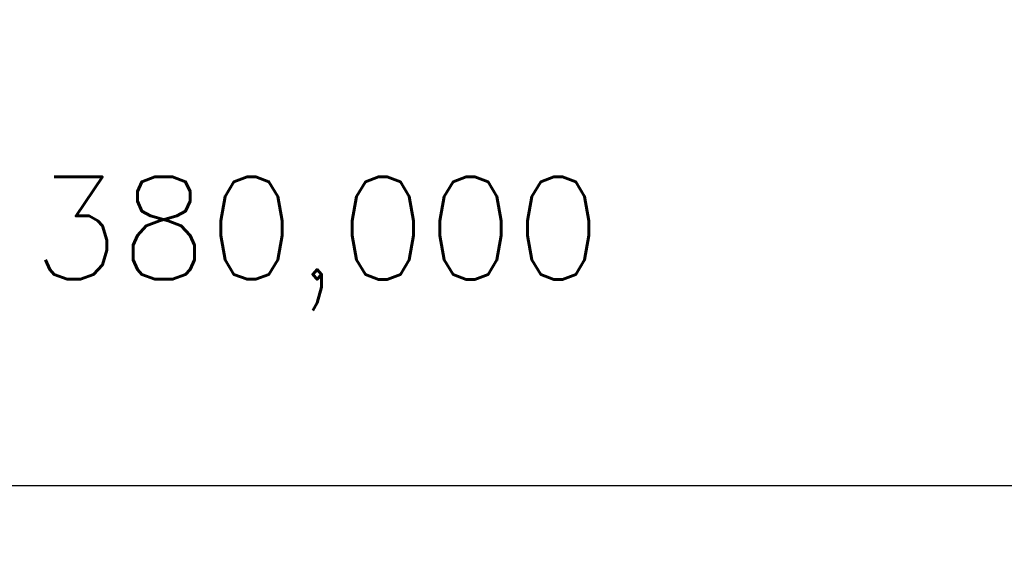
# Model space of a CAD drawing. Extents: x 0 to 1135, y 0 to 420.
# Tile 45 of 52: x 1054 to 1088, y 142 to 160. Entities that reach past the tile are written whole.
import ezdxf

# ---------------------------------------------------------------- set-up
doc = ezdxf.new("R2010")
doc.units = 0
doc.header["$LTSCALE"] = 2
doc.header["$MEASUREMENT"] = 0
doc.linetypes.add('AUSGEZOGEN', pattern=[0])
doc.linetypes.add('GESTRICHELT', pattern=[0.75, 0.5, -0.25])
for name, color, linetype in [('FBR', 8, 'CONTINUOUS'), ('HEKT', 250, 'GESTRICHELT'), ('LEGENDE', 7, 'AUSGEZOGEN')]:
    doc.layers.add(name, color=color, linetype=linetype)
doc.styles.add('ROMANS', font='romans.shx', dxfattribs={"width": 0.8})

msp = doc.modelspace()

# ---------------------------------------------------------------- linework, layer by layer
at = {"layer": 'FBR'}
for points in [[(88.009, 187.528, 0), (104.839, 188.975, 0), (166.439, 194.269, -0.000002), (228.71, 199.62, 0.000002), (290.98, 204.971, 0.000001), (321.649, 207.607, 0.000001), (340.796, 209.253, 0.000002), (353.251, 210.323, -0.000001), (365.705, 211.394, -0.000007)], [(87.666, 191.514, 0), (104.497, 192.96, 0), (166.097, 198.254, -0.000002), (228.367, 203.605, 0.000002), (290.638, 208.957, 0.000001), (321.307, 211.592, 0.000001), (340.454, 213.238, 0.000002), (352.908, 214.308, -0.000001), (365.363, 215.379, -0.000007)], [(377.816, 216.449, 0.000001), (390.27, 217.519, 0.000044)], [(378.159, 212.464, 0.000001), (390.613, 213.534, 0.000044)]]:
    msp.add_lwpolyline(points, format="xyb", dxfattribs=at)
at = {"layer": 'LEGENDE'}
msp.add_lwpolyline([(1047.634, 292.851), (1047.634, 144.148), (1125.665, 144.148), (1125.665, 292.851)], close=True, dxfattribs=at)

# ---------------------------------------------------------------- texts
at = {"layer": 'HEKT', "style": 'ROMANS'}
msp.add_text('380,000', height=3.5, rotation=359.9978, dxfattribs=at).set_placement((1054.596, 151.201))

doc.saveas('drawing.dxf')
